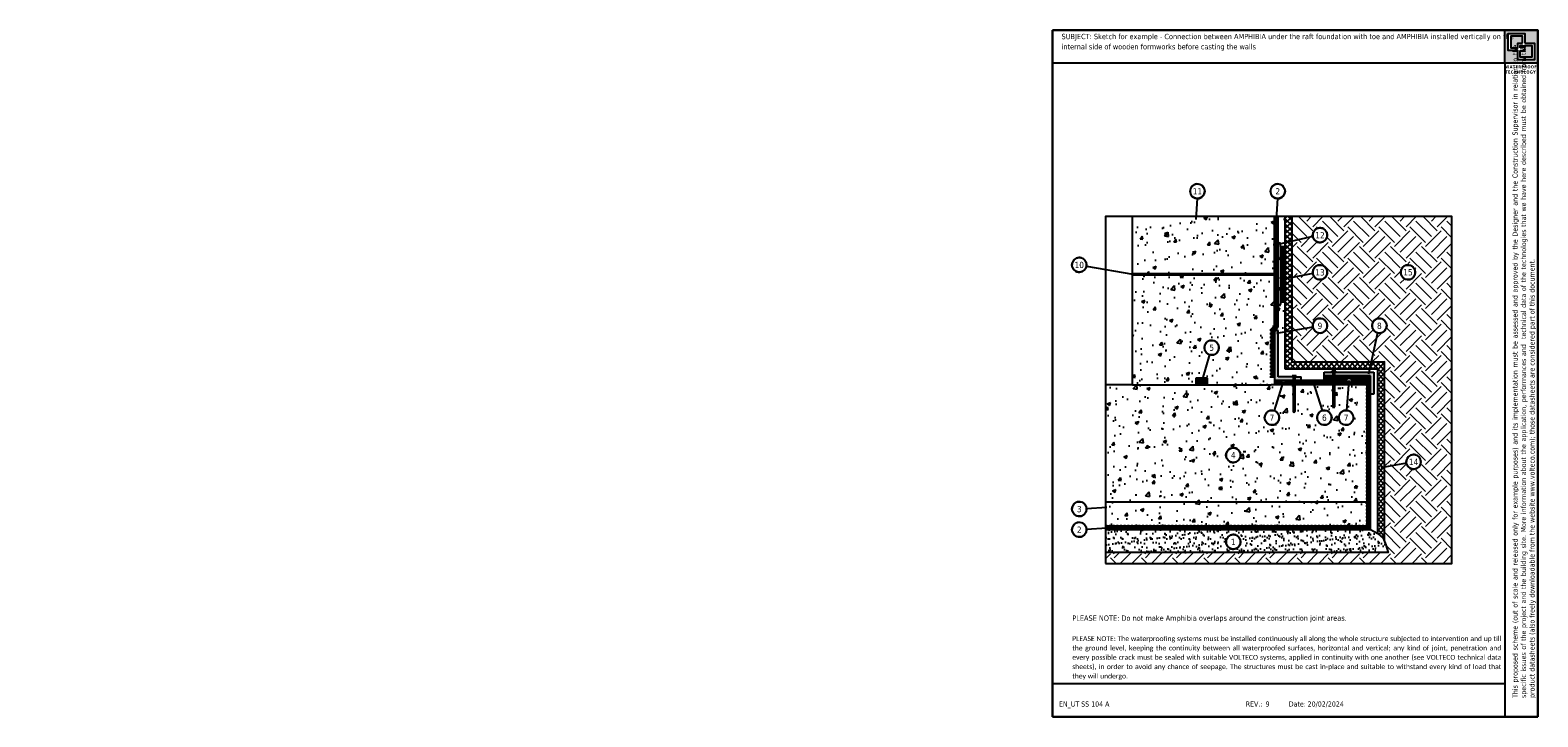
# Model space of a CAD drawing. Header units: millimetres. Extents: x 3414.5 to 3479.7, y 1508.8 to 1538.5.
import ezdxf
from ezdxf.enums import TextEntityAlignment as Align

# ---------------------------------------------------------------- set-up
doc = ezdxf.new("R2010")
doc.units = ezdxf.units.MM
doc.linetypes.add('CONTINUA', pattern=[0])
doc.linetypes.add('TRATTEGGIATA', pattern=[32, 24, -8])
doc.layers.add('0.4', color=7, linetype='CONTINUA', lineweight=30)
doc.layers.add('163', color=7, linetype='CONTINUA')
doc.layers.add('contorno', color=6, linetype='Continuous', plot=False)
doc.layers.add('nascosto', color=7, linetype='Continuous', lineweight=25, plot=False)
doc.styles.add('tahoma', font='tahoma.ttf', dxfattribs={"height": 0.3})
pattern_1 = [(0, (701.6445, -377.807), (0, 6.985), [5.08, -1.905]), (90, (701.6445, -377.807), (-6.985, 4e-16), [5.08, -1.905])]
pattern_2 = [(0, (-1927.43, -684.5565), (0, 6.985), [5.08, -1.905]), (90, (-1927.43, -684.5565), (-6.985, 4e-16), [5.08, -1.905])]
pattern_3 = [(0, (0, 0), (0, 6.985), [5.08, -1.905]), (90, (0, 0), (-6.985, 4e-16), [5.08, -1.905])]
pattern_4 = [(0, (-593.08209, -1044.59556), (0, 0.15875), [])]

msp = doc.modelspace()

# ---------------------------------------------------------------- hatches: boundary and pattern name
h = msp.add_hatch()
h.set_pattern_fill('AR-CONC', color=256, scale=0.008)
h.set_pattern_definition([(50, (646.4315, -376.0422), (1.45747735, -0.1275127), [0.1524, -1.6764]), (355, (646.4315, -376.0422), (-0.2819474, 1.52845476), [0.12192, -1.3411247]), (100.451445, (646.553, -376.0528), (1.17553, 1.400942), [0.1295201, -1.42472196]), (46.1842, (646.4315, -375.6358), (2.1686323, -0.3363386), [0.2286, -2.5146]), (96.63556, (646.6123, -375.6638), (1.8992331, 1.979409), [0.1942802, -2.1370849]), (351.18415, (646.4315, -375.6358), (1.899233, 1.979409), [0.1828797, -2.0116779]), (21, (646.6347, -375.7374), (1.21291513, -0.8181216), [0.1524, -1.6764]), (326, (646.6347, -375.7374), (0.4944162, 1.4735037), [0.12192, -1.34112]), (71.451445, (646.7358, -375.8056), (1.70733135, 0.65538215), [0.1295201, -1.4247195]), (37.5, (646.43154, -376.0422), (0.024708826, 0.67644031), [0, -1.324864, 0, -1.36144, 0, -1.3462]), (7.5, (646.43154, -376.0422), (0.5345573, 0.8014446), [0, -0.776224, 0, -1.294384, 0, -0.51308]), (327.5, (645.9784, -376.0422), (1.08472476, -0.04582995), [0, -0.508, 0, -1.58496, 0, -2.10312]), (317.5, (645.7752, -376.0422), (1.18503345, 0.20341193), [0, -0.6604, 0, -1.052576, 0, -1.49352])])
h.paths.add_polyline_path([(3472.353, 1523.43), (3472.303, 1523.38), (3472.303, 1523.18), (3471.563, 1523.18), (3471.476, 1522.082, -0.391294), (3471.767, 1521.766, -2.555621), (3471.476, 1522.082), (3471.563, 1523.18), (3470.945, 1523.18), (3470.945, 1522.23), (3470.92, 1522.18), (3470.895, 1522.23), (3470.895, 1523.18), (3470.081, 1523.18), (3470.421, 1522.07, -0.499338), (3470.825, 1521.766, -2.002651), (3470.421, 1522.07), (3470.081, 1523.18), (3469.225, 1523.18), (3469.225, 1522.03), (3469.2, 1521.98), (3469.175, 1522.03), (3469.175, 1523.18), (3468.678, 1523.18), (3468.329, 1522.07, -0.333396), (3468.556, 1521.766, -2.999435), (3468.329, 1522.07), (3468.678, 1523.18), (3468.203, 1523.18), (3462.203, 1523.18), (3461.031, 1523.18), (3461.031, 1517.08), (3472.353, 1517.08)])
h.paths.add_polyline_path([(3466.883, 1520.144, -3.127259), (3466.67, 1520.443, -0.319769)], flags=16)
h.paths.add_polyline_path([(3468.353, 1525.53), (3468.503, 1525.68), (3468.503, 1527.274, -1), (3468.603, 1527.274), (3468.603, 1526.774), (3468.603, 1526.674, -1), (3468.503, 1526.674), (3468.503, 1525.68), (3468.353, 1525.53), (3468.503, 1525.53), (3468.503, 1525.415), (3468.803, 1525.469), (3468.803, 1530.461), (3462.203, 1530.461), (3462.203, 1523.18), (3464.953, 1523.18), (3464.953, 1523.48), (3465.245, 1523.48), (3465.543, 1524.491, -0.332596), (3465.316, 1524.794, -0.515417), (3465.735, 1525.093, -0.319769), (3465.948, 1524.794, -0.50083), (3465.543, 1524.491), (3465.245, 1523.48), (3465.453, 1523.48), (3465.453, 1523.18), (3468.203, 1523.18), (3468.353, 1523.18)])
h.paths.add_polyline_path([(3466.398, 1519.94), (3466.736, 1519.94), (3466.736, 1520.345), (3466.398, 1520.345)], flags=8)
at = {"linetype": 'CONTINUA', "lineweight": 15}
h = msp.add_hatch(dxfattribs=at)
h.set_pattern_fill('EARTH', color=8, scale=0.15, angle=45, style=0)
h.set_pattern_definition([(45, (727.4315, -376.0422), (0, 1.34703842), [0.9525, -0.9525]), (45, (727.179, -375.7896), (0, 1.34703842), [0.9525, -0.9525]), (45, (726.9264, -375.5371), (0, 1.34703842), [0.9525, -0.9525]), (135, (726.9264, -375.3687), (-1.34703842, 0), [0.9525, -0.9525]), (135, (727.179, -375.1161), (-1.34703842, 0), [0.9525, -0.9525]), (135, (727.4315, -374.8635), (-1.34703842, 0), [0.9525, -0.9525])])
h.paths.add_polyline_path([(3476.031, 1530.461), (3469.103, 1530.461), (3469.103, 1529.399), (3470.007, 1529.603, -0.044778), (3470.002, 1529.659, -0.515417), (3470.421, 1529.958, -0.319769), (3470.634, 1529.659, -0.914283), (3470.007, 1529.603), (3469.103, 1529.399), (3469.103, 1527.826), (3470.007, 1527.996, -0.044778), (3470.002, 1528.052, -0.515417), (3470.421, 1528.351, -0.319769), (3470.634, 1528.052, -0.914283), (3470.007, 1527.996), (3469.103, 1527.826), (3469.103, 1525.523), (3470.007, 1525.687, -0.044778), (3470.002, 1525.743, -0.515417), (3470.421, 1526.042, -0.319769), (3470.634, 1525.743, -0.914283), (3470.007, 1525.687), (3469.103, 1525.523), (3469.103, 1524.18), (3472.53, 1524.18), (3472.806, 1525.438, -0.338079), (3472.573, 1525.743, -0.515417), (3472.993, 1526.042, -0.319769), (3473.206, 1525.743, -0.49468), (3472.806, 1525.438), (3472.53, 1524.18), (3473.103, 1524.18), (3473.103, 1519.624), (3474.057, 1519.797, -0.044778), (3474.052, 1519.853, -0.515417), (3474.472, 1520.152, -0.319769), (3474.685, 1519.853, -0.914283), (3474.057, 1519.797), (3473.103, 1519.624), (3473.103, 1516.429), (3473.169, 1516.26), (3473.272, 1515.93), (3461.031, 1515.93), (3461.031, 1515.461), (3476.031, 1515.461)])
h.paths.add_polyline_path([(3474.23, 1528.351, -0.319769), (3474.443, 1528.052, -3.127259)], flags=16)
h.paths.add_polyline_path([(3473.856, 1527.847), (3474.397, 1527.847), (3474.397, 1528.254), (3473.856, 1528.254)], flags=24)
h = msp.add_hatch()
h.set_pattern_fill('LINE', color=256, scale=0.05)
h.set_pattern_definition(pattern_4)
h.paths.add_polyline_path([(3468.353, 1530.461), (3468.303, 1530.486), (3468.303, 1527.974), (3468.353, 1527.949)])
h.paths.add_polyline_path([(3468.353, 1527.949), (3468.303, 1527.949), (3468.303, 1525.763), (3468.153, 1525.613), (3468.153, 1523.53), (3468.203, 1523.53), (3468.203, 1525.592), (3468.353, 1525.742)])
h = msp.add_hatch(color=4)
h.dxf.hatch_style = 1
h.paths.add_polyline_path([(3468.503, 1530.461), (3468.453, 1530.461), (3468.453, 1527.999), (3468.503, 1527.999)])
h.paths.add_polyline_path([(3468.403, 1530.461), (3468.353, 1530.461), (3468.353, 1527.999), (3468.403, 1527.999)])
h.paths.add_polyline_path([(3468.503, 1527.949), (3468.453, 1527.949), (3468.453, 1525.7), (3468.303, 1525.55), (3468.303, 1523.53), (3468.353, 1523.53), (3468.353, 1525.53), (3468.503, 1525.68)])
h.paths.add_polyline_path([(3468.403, 1527.949), (3468.353, 1527.949), (3468.353, 1525.742), (3468.203, 1525.592), (3468.203, 1523.53), (3468.253, 1523.53), (3468.253, 1525.571), (3468.403, 1525.721)])
h = msp.add_hatch()
h.set_pattern_fill('ANSI37', color=256, scale=0.05, angle=90)
h.set_pattern_definition([(135, (-593.08209, -1044.59556), (-0.1122532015, -0.1122532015), []), (225, (-593.08209, -1044.59556), (0.1122532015, -0.1122532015), [])])
h.paths.add_polyline_path([(3469.103, 1530.461), (3468.803, 1530.461), (3468.803, 1523.88), (3472.803, 1523.88), (3472.803, 1516.764), (3472.824, 1516.752), (3473.054, 1516.555), (3473.103, 1516.429), (3473.103, 1524.18), (3469.103, 1524.18)])
h = msp.add_hatch()
h.set_pattern_fill('ANGLE', color=3)
h.set_pattern_definition(pattern_3)
h.paths.add_polyline_path([(3414.603, 1529.174), (3414.603, 1529.274, 1), (3414.503, 1529.274), (3414.503, 1528.674, 1), (3414.603, 1528.674)])
h.paths.add_polyline_path([(3414.603, 1527.274, 1), (3414.503, 1527.274), (3414.503, 1526.674, 1), (3414.603, 1526.674), (3414.603, 1526.774)])
h = msp.add_hatch(color=3)
h.dxf.hatch_style = 1
h.paths.add_polyline_path([(3468.603, 1529.174), (3468.603, 1529.274, 1), (3468.503, 1529.274), (3468.503, 1528.674, 1), (3468.603, 1528.674)])
h.paths.add_polyline_path([(3468.603, 1527.274, 1), (3468.503, 1527.274), (3468.503, 1526.674, 1), (3468.603, 1526.674), (3468.603, 1526.774)])
h = msp.add_hatch()
h.set_pattern_fill('ANGLE', color=4)
h.set_pattern_definition(pattern_3)
h.paths.add_polyline_path([(3414.653, 1529.174), (3414.603, 1529.174), (3414.603, 1526.774), (3414.653, 1526.774)])
h.paths.add_polyline_path([(3414.753, 1529.174), (3414.703, 1529.174), (3414.703, 1527.751), (3414.753, 1527.761)])
h.paths.add_polyline_path([(3414.753, 1527.761), (3414.703, 1527.751), (3414.703, 1526.774), (3414.753, 1526.774)])
h = msp.add_hatch()
h.set_pattern_fill('ANGLE', color=3)
h.set_pattern_definition(pattern_2)
h.paths.add_polyline_path([(3444.335, 1528.893), (3444.335, 1528.993, 1), (3444.235, 1528.993), (3444.235, 1528.393, 1), (3444.335, 1528.393)])
h.paths.add_polyline_path([(3444.335, 1526.993, 1), (3444.235, 1526.993), (3444.235, 1526.393, 1), (3444.335, 1526.393), (3444.335, 1526.493)])
h = msp.add_hatch()
h.set_pattern_fill('ANGLE', color=4)
h.set_pattern_definition(pattern_2)
h.paths.add_polyline_path([(3444.385, 1528.893), (3444.335, 1528.893), (3444.335, 1526.493), (3444.385, 1526.493)])
h.paths.add_polyline_path([(3444.485, 1528.893), (3444.435, 1528.893), (3444.435, 1527.47), (3444.485, 1527.479)])
h.paths.add_polyline_path([(3444.485, 1527.479), (3444.435, 1527.47), (3444.435, 1526.493), (3444.485, 1526.493)])
h = msp.add_hatch(color=4)
h.dxf.hatch_style = 1
h.paths.add_polyline_path([(3468.653, 1529.174), (3468.603, 1529.174), (3468.603, 1526.774), (3468.653, 1526.774)])
h.paths.add_polyline_path([(3468.753, 1529.174), (3468.703, 1529.174), (3468.703, 1527.751), (3468.753, 1527.761)])
h.paths.add_polyline_path([(3468.753, 1527.761), (3468.703, 1527.751), (3468.703, 1526.774), (3468.753, 1526.774)])
h = msp.add_hatch()
h.set_pattern_fill('ANGLE', color=4)
h.set_pattern_definition(pattern_1)
h.paths.add_polyline_path([(3442.816, 1525.158, -0.414214), (3442.766, 1525.108), (3442.766, 1525.009), (3442.816, 1525.009)])
h.paths.add_polyline_path([(3442.916, 1525.986), (3442.866, 1525.977), (3442.866, 1525.009), (3442.916, 1525.009)])
h.paths.add_polyline_path([(3442.816, 1527.081, -0.414214), (3442.766, 1527.031), (3442.766, 1525.387, -0.414214), (3442.816, 1525.337)])
h.paths.add_polyline_path([(3442.816, 1527.409), (3442.766, 1527.409), (3442.766, 1527.311, -0.414214), (3442.816, 1527.261)])
h.paths.add_polyline_path([(3442.916, 1527.409), (3442.866, 1527.409), (3442.866, 1525.977), (3442.916, 1525.986)])
h = msp.add_hatch()
h.set_pattern_fill('ANGLE', color=3)
h.set_pattern_definition(pattern_1)
h.paths.add_polyline_path([(3442.816, 1527.261, 1), (3442.716, 1527.261), (3442.716, 1527.081, 1), (3442.816, 1527.081)])
h.paths.add_polyline_path([(3442.816, 1525.337, 1), (3442.716, 1525.337), (3442.716, 1525.158, 1), (3442.816, 1525.158)])
h = msp.add_hatch(color=1)
h.dxf.hatch_style = 1
h.paths.add_polyline_path([(3468.503, 1525.53), (3468.353, 1525.53), (3468.353, 1523.38), (3469.175, 1523.38), (3469.175, 1523.53), (3468.503, 1523.53)])
h.paths.add_polyline_path([(3469.503, 1523.53), (3469.225, 1523.53), (3469.225, 1523.38), (3469.503, 1523.38)])
h.paths.add_polyline_path([(3470.895, 1523.73), (3470.503, 1523.73), (3470.503, 1523.58), (3470.895, 1523.58)])
h.paths.add_polyline_path([(3472.653, 1523.73), (3470.945, 1523.73), (3470.945, 1523.58), (3472.503, 1523.58), (3472.503, 1522.78), (3472.653, 1522.78)])
h = msp.add_hatch(color=4)
h.dxf.hatch_style = 1
h.paths.add_polyline_path([(3472.503, 1523.58), (3470.945, 1523.58), (3470.945, 1523.53), (3472.453, 1523.53), (3472.453, 1516.98), (3461.031, 1516.98), (3461.031, 1516.93), (3472.503, 1516.93)])
h.paths.add_polyline_path([(3472.403, 1523.48), (3471.579, 1523.479, -0.265833), (3471.665, 1523.43), (3472.353, 1523.43), (3472.353, 1517.08), (3461.031, 1517.08), (3461.031, 1517.03), (3472.403, 1517.03)], flags=17)
h = msp.add_hatch()
h.set_pattern_fill('LINE', color=256, scale=0.05, angle=90)
h.set_pattern_definition([(90, (-593.08209, -1044.74556), (-0.15875, 1e-17), [])])
h.paths.add_polyline_path([(3472.303, 1517.13), (3461.031, 1517.13), (3461.031, 1517.08), (3472.353, 1517.08)])
edge = h.paths.add_edge_path()
edge.add_arc((3471.579, 1523.379), 0.1, 0.39124, 30.45279)
edge.add_line((3471.665, 1523.43), (3472.353, 1523.43))
edge.add_line((3472.353, 1523.43), (3472.303, 1523.38))
edge.add_line((3472.303, 1523.38), (3471.679, 1523.38))
h.paths.add_polyline_path([(3470.895, 1523.38), (3470.895, 1523.43), (3470.503, 1523.43), (3470.503, 1523.38)])
edge = h.paths.add_edge_path()
edge.add_line((3470.945, 1523.43), (3470.945, 1523.38))
edge.add_line((3470.945, 1523.38), (3471.479, 1523.38))
edge.add_arc((3471.579, 1523.379), 0.1, 149.54721, 179.60876, ccw=False)
edge.add_line((3471.493, 1523.43), (3470.945, 1523.43))
at = {"true_color": 0xf8d731}
h = msp.add_hatch(color=40, dxfattribs=at)
h.dxf.hatch_style = 1
h.paths.add_polyline_path([(3464.953, 1523.48), (3464.953, 1523.33), (3465.453, 1523.33), (3465.453, 1523.48)])
h.paths.add_polyline_path([(3465.453, 1523.33), (3464.953, 1523.33), (3464.953, 1523.18), (3465.453, 1523.18)])
h = msp.add_hatch(color=4)
h.dxf.hatch_style = 1
h.paths.add_polyline_path([(3470.895, 1523.58), (3470.503, 1523.58), (3470.503, 1523.53), (3470.895, 1523.53)])
h.paths.add_polyline_path([(3471.579, 1523.479), (3470.945, 1523.48), (3470.945, 1523.43), (3471.493, 1523.43, -0.265833)])
h.paths.add_polyline_path([(3470.895, 1523.48), (3470.503, 1523.48), (3470.503, 1523.43), (3470.895, 1523.43)])
h.paths.add_polyline_path([(3472.303, 1523.38), (3471.679, 1523.38, -0.131388), (3471.666, 1523.33), (3472.303, 1523.33)])
h.paths.add_polyline_path([(3471.479, 1523.38), (3470.945, 1523.38), (3470.945, 1523.33), (3471.492, 1523.33, -0.131388)])
h.paths.add_polyline_path([(3472.303, 1523.28), (3471.59, 1523.28, -0.058531), (3471.567, 1523.28), (3470.945, 1523.28), (3470.945, 1523.23), (3472.303, 1523.23)])
h.paths.add_polyline_path([(3470.895, 1523.38), (3469.225, 1523.38), (3469.225, 1523.33), (3470.895, 1523.33)])
h.paths.add_polyline_path([(3470.05, 1523.28), (3469.225, 1523.28), (3469.225, 1523.23), (3470.065, 1523.23)])
h.paths.add_polyline_path([(3470.895, 1523.28), (3470.05, 1523.28), (3470.065, 1523.23), (3470.895, 1523.23)])
h.paths.add_polyline_path([(3469.175, 1523.38), (3468.817, 1523.38, -0.128318), (3468.824, 1523.33), (3469.175, 1523.33)])
h.paths.add_polyline_path([(3468.633, 1523.38), (3468.353, 1523.38), (3468.353, 1523.33), (3468.626, 1523.33, -0.128318)])
h.paths.add_polyline_path([(3468.646, 1523.28), (3468.353, 1523.28), (3468.353, 1523.23), (3468.694, 1523.23), (3468.698, 1523.245, -0.160969)])
h.paths.add_polyline_path([(3469.175, 1523.28), (3468.804, 1523.28, -0.303601), (3468.698, 1523.245), (3468.694, 1523.23), (3469.175, 1523.23)])
at = {"true_color": 0xf8991e}
h = msp.add_hatch(color=30, dxfattribs=at)
h.dxf.hatch_style = 1
h.paths.add_polyline_path([(3468.817, 1523.38), (3468.633, 1523.38, 1.501101)])
h.paths.add_polyline_path([(3471.679, 1523.379, 1), (3471.479, 1523.379, 0.380366), (3471.567, 1523.28), (3471.59, 1523.28, 0.380366)])
h = msp.add_hatch()
h.set_pattern_fill('LINE', color=256, scale=0.05)
h.set_pattern_definition(pattern_4)
h.paths.add_polyline_path([(3472.353, 1523.43), (3472.303, 1523.38), (3472.303, 1517.13), (3472.353, 1517.08)])
h = msp.add_hatch()
h.set_pattern_fill('LINE', color=256, scale=0.05, angle=90)
h.set_pattern_definition([(90, (646.43154, -376.0422), (-0.15875, 1e-17), [])])
h.paths.add_polyline_path([(3468.694, 1523.23), (3468.353, 1523.23), (3468.353, 1523.18), (3468.678, 1523.18)])
h.paths.add_polyline_path([(3469.175, 1523.23), (3468.694, 1523.23), (3468.678, 1523.18), (3469.175, 1523.18)])
h.paths.add_polyline_path([(3470.065, 1523.23), (3469.225, 1523.23), (3469.225, 1523.18), (3470.081, 1523.18)])
h.paths.add_polyline_path([(3472.303, 1523.23), (3471.567, 1523.23), (3471.563, 1523.18), (3472.303, 1523.18)])
h.paths.add_polyline_path([(3471.567, 1523.23), (3470.945, 1523.23), (3470.945, 1523.18), (3471.563, 1523.18)])
h.paths.add_polyline_path([(3470.895, 1523.23), (3470.065, 1523.23), (3470.081, 1523.18), (3470.895, 1523.18)])
h = msp.add_hatch()
h.set_pattern_fill('AR-SAND', color=256, scale=0.008)
h.set_pattern_definition([(37.5, (-593.0821, -1044.59556), (-0.01280025, 0.39153059), [0, -0.308864, 0, -0.34544, 0, -0.3302]), (7.5, (-593.0821, -1044.59556), (0.359618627, 0.57346008), [0, -0.166624, 0, -0.278384, 0, -0.10668]), (327.5, (-593.33203, -1044.59556), (0.632793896, 0.001149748), [0, -0.1016, 0, -0.36576, 0, -0.47752]), (317.5, (-593.332, -1044.59556), (0.61084516, 0.17834346), [0, -0.0508, 0, -0.239776, 0, -0.27432])])
h.paths.add_polyline_path([(3473.054, 1516.555), (3472.824, 1516.752), (3472.503, 1516.93), (3461.031, 1516.93), (3461.031, 1515.93), (3473.272, 1515.93), (3473.169, 1516.26)])
h.paths.add_polyline_path([(3466.67, 1516.692, -0.319769), (3466.883, 1516.393, -3.127259)], flags=16)
h.paths.add_polyline_path([(3466.398, 1516.189), (3466.736, 1516.189), (3466.736, 1516.595), (3466.398, 1516.595)], flags=8)
at = {"layer": '0.4'}
h = msp.add_hatch(color=252, dxfattribs=at)
h.dxf.hatch_style = 1
h.paths.add_polyline_path([(3479.746, 1538.526), (3478.316, 1538.526), (3478.316, 1537.096), (3479.746, 1537.096)])
h.paths.add_polyline_path([(3478.465, 1538.375), (3479.189, 1538.375), (3479.189, 1537.97), (3479.597, 1537.97), (3479.597, 1537.247), (3478.873, 1537.247), (3478.873, 1537.651), (3478.465, 1537.651)], flags=16)
h.paths.add_polyline_path([(3478.572, 1538.268), (3479.082, 1538.268), (3479.082, 1537.97), (3478.873, 1537.97), (3478.873, 1537.758), (3478.572, 1537.758)], flags=0)
h.paths.add_polyline_path([(3478.98, 1537.863), (3479.082, 1537.863), (3479.082, 1537.758), (3478.98, 1537.758)], flags=0)
h.paths.add_polyline_path([(3478.98, 1537.651), (3479.189, 1537.651), (3479.189, 1537.863), (3479.49, 1537.863), (3479.49, 1537.354), (3478.98, 1537.354)], flags=0)
h.paths.add_polyline_path([(3479.082, 1538.268), (3478.572, 1538.268), (3478.572, 1537.758), (3478.873, 1537.758), (3478.873, 1537.97), (3479.082, 1537.97)], flags=0)
h.paths.add_polyline_path([(3479.082, 1537.863), (3478.98, 1537.863), (3478.98, 1537.758), (3479.082, 1537.758)], flags=0)
h.paths.add_polyline_path([(3479.49, 1537.863), (3479.189, 1537.863), (3479.189, 1537.651), (3478.98, 1537.651), (3478.98, 1537.354), (3479.49, 1537.354)], flags=0)
h = msp.add_hatch(color=252, dxfattribs=at)
h.dxf.hatch_style = 1
h.paths.add_polyline_path([(3479.082, 1538.268), (3478.572, 1538.268), (3478.572, 1537.758), (3478.873, 1537.758), (3478.873, 1537.97), (3479.082, 1537.97)])
h.paths.add_polyline_path([(3479.082, 1537.863), (3478.98, 1537.863), (3478.98, 1537.758), (3479.082, 1537.758)], flags=17)
h.paths.add_polyline_path([(3479.49, 1537.863), (3479.189, 1537.863), (3479.189, 1537.651), (3478.98, 1537.651), (3478.98, 1537.354), (3479.49, 1537.354)])

# ---------------------------------------------------------------- linework, layer by layer
for p, q in [((3464.999, 1531.242), (3464.953, 1530.342)), ((3468.474, 1531.242), (3468.428, 1530.342)), ((3462.203, 1523.18), (3462.203, 1530.461)), ((3468.353, 1527.999), (3468.353, 1530.461)), ((3468.403, 1527.999), (3468.403, 1530.461)), ((3468.453, 1527.999), (3468.453, 1530.461)), ((3468.503, 1527.999), (3468.503, 1530.461)), ((3468.803, 1530.461), (3468.803, 1523.88)), ((3469.103, 1530.461), (3469.103, 1524.18)), ((3470.007, 1529.603), (3468.553, 1529.274)), ((3468.603, 1529.174), (3468.603, 1529.274)), ((3468.603, 1529.174), (3468.753, 1529.174)), ((3468.603, 1529.174), (3468.603, 1526.774)), ((3468.653, 1529.174), (3468.653, 1526.774)), ((3468.703, 1529.174), (3468.703, 1526.774)), ((3468.753, 1529.174), (3468.753, 1526.774)), ((3460.214, 1528.319), (3462.223, 1527.976)), ((3462.203, 1527.999), (3468.503, 1527.999)), ((3468.503, 1527.949), (3468.503, 1527.999)), ((3470.007, 1527.996), (3468.675, 1527.746)), ((3462.203, 1527.949), (3468.503, 1527.949)), ((3468.353, 1525.742), (3468.353, 1527.949)), ((3468.403, 1525.721), (3468.403, 1527.949)), ((3468.453, 1525.7), (3468.453, 1527.949)), ((3468.503, 1525.68), (3468.503, 1527.949)), ((3468.603, 1526.873), (3468.603, 1526.774)), ((3468.603, 1526.774), (3468.753, 1526.774)), ((3468.603, 1526.774), (3468.603, 1526.674)), ((3468.203, 1525.592), (3468.353, 1525.742)), ((3468.203, 1525.592), (3468.203, 1523.53)), ((3468.253, 1525.571), (3468.403, 1525.721)), ((3468.253, 1525.571), (3468.253, 1523.53)), ((3468.303, 1525.55), (3468.453, 1525.7)), ((3468.303, 1525.55), (3468.303, 1523.53)), ((3468.353, 1525.53), (3468.503, 1525.68)), ((3468.503, 1525.53), (3468.353, 1525.53)), ((3468.353, 1525.53), (3468.353, 1523.18)), ((3470.007, 1525.687), (3468.43, 1525.401)), ((3468.503, 1523.53), (3468.503, 1525.53)), ((3472.806, 1525.438), (3472.415, 1523.652)), ((3465.543, 1524.491), (3465.221, 1523.397)), ((3469.103, 1524.18), (3473.103, 1524.18)), ((3473.103, 1524.18), (3473.103, 1516.429)), ((3465.453, 1523.48), (3464.953, 1523.48)), ((3464.953, 1523.48), (3464.953, 1523.18)), ((3465.453, 1523.18), (3465.453, 1523.48)), ((3468.153, 1523.53), (3468.353, 1523.53)), ((3469.175, 1523.53), (3468.503, 1523.53)), ((3468.803, 1523.88), (3472.803, 1523.88)), ((3469.282, 1523.58), (3469.119, 1523.58)), ((3469.119, 1523.53), (3469.119, 1523.58)), ((3469.175, 1522.03), (3469.175, 1523.53)), ((3469.225, 1523.53), (3469.503, 1523.53)), ((3469.225, 1523.53), (3469.225, 1522.03)), ((3469.282, 1523.53), (3469.282, 1523.58)), ((3469.503, 1523.38), (3469.503, 1523.53)), ((3470.503, 1523.73), (3470.895, 1523.73)), ((3470.503, 1523.38), (3470.503, 1523.73)), ((3470.895, 1523.58), (3470.503, 1523.58)), ((3470.895, 1523.58), (3470.503, 1523.58)), ((3470.895, 1523.53), (3470.503, 1523.53)), ((3470.895, 1523.48), (3470.503, 1523.48)), ((3470.503, 1523.43), (3470.895, 1523.43)), ((3471.002, 1523.78), (3470.838, 1523.78)), ((3470.838, 1523.73), (3470.838, 1523.78)), ((3470.895, 1522.23), (3470.895, 1523.73)), ((3470.945, 1523.73), (3472.653, 1523.73)), ((3470.945, 1523.73), (3470.945, 1522.23)), ((3472.503, 1523.58), (3470.945, 1523.58)), ((3472.453, 1523.53), (3470.945, 1523.53)), ((3472.403, 1523.48), (3470.945, 1523.48)), ((3471.493, 1523.43), (3470.945, 1523.43)), ((3471.002, 1523.73), (3471.002, 1523.78)), ((3472.353, 1523.43), (3471.665, 1523.43)), ((3472.303, 1523.38), (3472.353, 1523.43)), ((3472.353, 1517.08), (3472.353, 1523.43)), ((3472.403, 1517.03), (3472.403, 1523.48)), ((3472.453, 1516.98), (3472.453, 1523.53)), ((3472.503, 1516.93), (3472.503, 1523.58)), ((3472.653, 1523.73), (3472.653, 1522.78)), ((3472.803, 1523.88), (3472.803, 1516.764)), ((3462.203, 1523.18), (3461.031, 1523.18)), ((3462.203, 1523.18), (3468.203, 1523.18)), ((3469.175, 1523.18), (3468.203, 1523.18)), ((3468.725, 1523.33), (3468.329, 1522.07)), ((3469.175, 1523.38), (3468.353, 1523.38)), ((3468.626, 1523.33), (3468.353, 1523.33)), ((3468.646, 1523.28), (3468.353, 1523.28)), ((3469.175, 1523.23), (3468.353, 1523.23)), ((3469.175, 1523.28), (3468.804, 1523.28)), ((3469.175, 1523.33), (3468.824, 1523.33)), ((3470.895, 1523.38), (3469.225, 1523.38)), ((3470.895, 1523.33), (3469.225, 1523.33)), ((3470.895, 1523.28), (3469.225, 1523.28)), ((3470.895, 1523.28), (3469.225, 1523.28)), ((3470.895, 1523.23), (3469.225, 1523.23)), ((3470.895, 1523.18), (3469.225, 1523.18)), ((3470.421, 1522.07), (3470.042, 1523.306)), ((3471.479, 1523.38), (3470.945, 1523.38)), ((3471.492, 1523.33), (3470.945, 1523.33)), ((3472.303, 1523.28), (3470.945, 1523.28)), ((3472.303, 1523.23), (3470.945, 1523.23)), ((3472.303, 1523.18), (3470.945, 1523.18)), ((3471.476, 1522.082), (3471.579, 1523.379)), ((3472.303, 1523.33), (3471.666, 1523.33)), ((3472.303, 1523.38), (3471.679, 1523.38)), ((3472.303, 1523.18), (3472.303, 1523.38)), ((3472.653, 1522.78), (3472.503, 1522.78)), ((3470.92, 1522.18), (3470.895, 1522.23)), ((3470.92, 1522.18), (3470.945, 1522.23)), ((3469.2, 1521.98), (3469.175, 1522.03)), ((3469.2, 1521.98), (3469.225, 1522.03)), ((3474.057, 1519.797), (3472.949, 1519.596)), ((3460.218, 1517.836), (3461.093, 1517.896)), ((3461.031, 1518.13), (3472.303, 1518.13)), ((3460.218, 1516.945), (3461.093, 1517.006)), ((3461.031, 1517.08), (3472.353, 1517.08)), ((3461.031, 1517.03), (3472.403, 1517.03)), ((3461.031, 1516.98), (3472.453, 1516.98)), ((3461.031, 1516.93), (3472.503, 1516.93)), ((3472.353, 1517.08), (3472.303, 1517.13))]:
    msp.add_line(p, q)
at = {"linetype": 'TRATTEGGIATA', "ltscale": 0.01}
msp.add_line((3465.453, 1523.33), (3464.953, 1523.33), dxfattribs=at)
msp.add_lwpolyline([(3472.503, 1516.93), (3472.824, 1516.752), (3473.054, 1516.555), (3473.169, 1516.26), (3473.272, 1515.93), (3461.031, 1515.93)])
for centre, radius in [((3465.015, 1531.558), 0.316), ((3468.49, 1531.558), 0.316), ((3470.318, 1529.659), 0.316), ((3459.902, 1528.373), 0.316), ((3470.318, 1528.052), 0.316), ((3474.127, 1528.052), 0.316), ((3470.318, 1525.743), 0.316), ((3472.889, 1525.743), 0.316), ((3465.632, 1524.794), 0.316), ((3471.579, 1523.379), 0.1), ((3468.24, 1521.766), 0.316), ((3470.508, 1521.766), 0.316), ((3471.451, 1521.766), 0.316), ((3466.567, 1520.144), 0.316), ((3474.369, 1519.853), 0.316), ((3459.902, 1517.814), 0.316), ((3459.902, 1516.923), 0.316), ((3466.567, 1516.393), 0.316)]:
    msp.add_circle(centre, radius)
for centre, radius, start, end in [((3468.553, 1529.274), 0.05, 0, 180), ((3468.553, 1528.674), 0.05, 180, 0), ((3468.553, 1527.274), 0.05, 0, 180), ((3468.553, 1526.674), 0.05, 180, 0), ((3468.725, 1523.341), 0.1, 157.34132, 22.65868)]:
    msp.add_arc(centre, radius, start, end)
at = {"layer": '163', "color": 7}
for centre in [(3465.015, 1531.558), (3468.49, 1531.558), (3470.318, 1529.659), (3459.902, 1528.373), (3470.318, 1528.052), (3474.127, 1528.052), (3470.318, 1525.743), (3472.889, 1525.743), (3465.632, 1524.794), (3468.24, 1521.766), (3470.508, 1521.766), (3471.451, 1521.766), (3466.567, 1520.144), (3474.369, 1519.853), (3459.902, 1517.814), (3459.902, 1516.923), (3466.567, 1516.393)]:
    msp.add_arc(centre, 0.316, 70.93063, 70.30249, dxfattribs=at)
at = {"layer": 'contorno', "color": 4}
for p, q in [((3478.316, 1537.096), (3458.746, 1537.096)), ((3478.316, 1537.096), (3478.316, 1508.826)), ((3478.316, 1510.256), (3458.746, 1510.256))]:
    msp.add_line(p, q, dxfattribs=at)
for points in [[(3478.316, 1538.526), (3479.746, 1538.526), (3479.746, 1537.096), (3478.316, 1537.096)], [(3479.189, 1537.97), (3479.597, 1537.97), (3479.597, 1537.247), (3478.873, 1537.247), (3478.873, 1537.651), (3478.465, 1537.651), (3478.465, 1538.375), (3479.189, 1538.375)], [(3479.082, 1537.97), (3479.082, 1538.268), (3478.572, 1538.268), (3478.572, 1537.758), (3478.873, 1537.758), (3478.873, 1537.97)], [(3478.98, 1537.758), (3478.98, 1537.863), (3479.082, 1537.863), (3479.082, 1537.758)], [(3478.98, 1537.651), (3479.189, 1537.651), (3479.189, 1537.863), (3479.49, 1537.863), (3479.49, 1537.354), (3478.98, 1537.354)], [(3461.031, 1515.461), (3476.031, 1515.461), (3476.031, 1530.461), (3461.031, 1530.461)], [(3461.031, 1515.461), (3476.031, 1515.461), (3476.031, 1530.461), (3461.031, 1530.461)], [(3461.031, 1515.461), (3476.031, 1515.461), (3476.031, 1530.461), (3461.031, 1530.461)]]:
    msp.add_lwpolyline(points, close=True, dxfattribs=at)
at = {"layer": 'contorno', "color": 3}
msp.add_lwpolyline([(3461.031, 1515.461), (3476.031, 1515.461), (3476.031, 1530.461), (3461.031, 1530.461)], close=True, dxfattribs=at)
at = {"layer": 'nascosto', "color": 4, "linetype": 'CONTINUA', "lineweight": 30}
for p, q in [((3458.746, 1538.526), (3458.746, 1508.826)), ((3479.746, 1538.526), (3458.746, 1538.526)), ((3479.746, 1508.826), (3479.746, 1538.526)), ((3458.746, 1508.826), (3479.746, 1508.826))]:
    msp.add_line(p, q, dxfattribs=at)

# ---------------------------------------------------------------- texts
at = {"style": 'tahoma'}
for s, p in [('EN_UT SS 104 A', (3459.023, 1509.49)), ('REV.:', (3467.104, 1509.49)), (' 9', (3467.88, 1509.49)), ('Date:', (3468.968, 1509.49)), ('20/02/2024', (3469.785, 1509.49))]:
    msp.add_text(s, height=0.22, rotation=0.00167, dxfattribs=at).set_placement(p, align=Align.TOP_LEFT)
at = {"color": 1, "insert": (3459.133, 1538.367), "char_height": 0.23, "attachment_point": 1, "style": 'tahoma'}
msp.add_mtext_dynamic_manual_height_columns('\\pxa0.83333,sm1.15;{\\C256;SUBJECT: Sketch for example - Connection between AMPHIBIA under the raft foundation with toe and AMPHIBIA installed vertically on the internal side of wooden formworks before casting the walls}', width=18.94315, gutter_width=0, heights=[2.721], dxfattribs=at)
at = {"color": 252, "insert": (3478.334, 1537.006), "char_height": 0.13409, "attachment_point": 1, "style": 'tahoma'}
msp.add_mtext_dynamic_manual_height_columns('{\\fTahoma|b1|i0|c0|p34;\\T1.1;WATERPROOF TECHNOLOGY}', width=1.63687, gutter_width=12.5, heights=[0], dxfattribs=at)
at = {"insert": (3478.65, 1509.641), "char_height": 0.22, "attachment_point": 1, "rotation": 90, "style": 'tahoma'}
msp.add_mtext_dynamic_manual_height_columns('\\pxqj;This proposed scheme (out of scale and released only for example purposes) and its implementation must be assessed and approved by the Designer and the Construction Supervisor in relation to the specific issues of the project and the building site. More information about the application, performances and  technical data of the technologies that we have here described must be obtained from the product datasheets (also freely downloadable from the website www.volteco.com); those datasheets are considered part of this document.', width=26.9233, gutter_width=0, heights=[3.545], dxfattribs=at)
at = {"char_height": 0.23, "width": 18.51096, "attachment_point": 1, "style": 'tahoma'}
for s, insert in [('\\pxqj;PLEASE NOTE: Do not make Amphibia overlaps around the construction joint areas.', (3459.598, 1513.21)), ('\\pxa0.83333,sm1.15,qj;{\\fCalibri|b0|i0|c0|p34;\\H0.91667x;PLEASE NOTE: The waterproofing systems must be installed continuously all along the whole structure subjected to intervention and up till the ground level, keeping the continuity between all waterproofed surfaces, horizontal and vertical; any kind of joint, penetration and every possible crack must be sealed with suitable VOLTECO systems, applied in continuity with one another (see VOLTECO technical data sheets), in order to avoid any chance of seepage. The structures must be cast in-place and suitable to withstand every kind of load that they will undergo.}', (3459.598, 1512.313))]:
    msp.add_mtext(s, dxfattribs=dict(at, insert=insert))
at = {"layer": '163', "color": 7, "style": 'tahoma'}
for s, p in [('11', (3465.015, 1531.556)), ('2', (3468.49, 1531.556)), ('12', (3470.318, 1529.657)), ('10', (3459.902, 1528.371)), ('13', (3470.318, 1528.051)), ('15', (3474.127, 1528.051)), ('9', (3470.318, 1525.741)), ('8', (3472.889, 1525.741)), ('5', (3465.632, 1524.792)), ('7', (3468.24, 1521.765)), ('6', (3470.508, 1521.765)), ('7', (3471.451, 1521.765)), ('4', (3466.567, 1520.143)), ('14', (3474.369, 1519.852)), ('3', (3459.902, 1517.812)), ('2', (3459.902, 1516.922)), ('1', (3466.567, 1516.392))]:
    msp.add_text(s, height=0.27, dxfattribs=at).set_placement(p, align=Align.MIDDLE)

doc.saveas('drawing.dxf')
